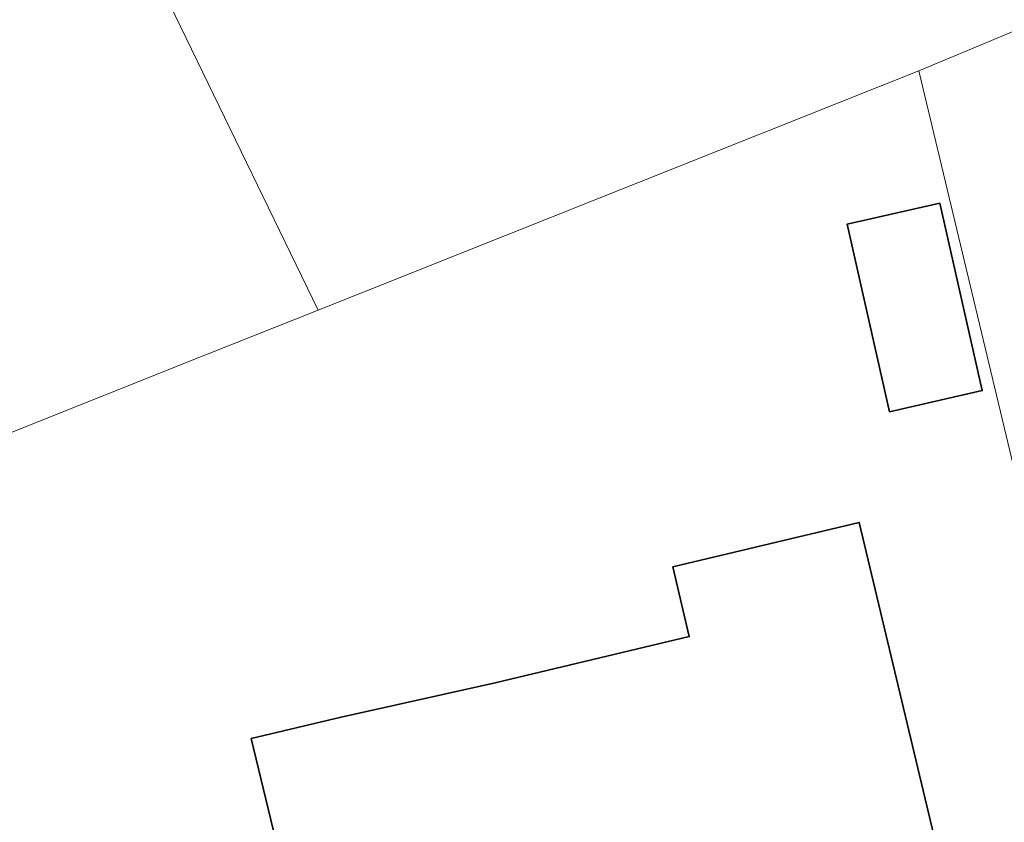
# Model space of a CAD drawing. Header units: metres. Extents: x 163628 to 167855, y 402678 to 405435.
# Tile 253 of 256: x 165375 to 165410, y 403753 to 403781. Entities that reach past the tile are written whole.
import ezdxf

# ---------------------------------------------------------------- set-up
doc = ezdxf.new("R2010")
doc.units = ezdxf.units.M
for name, color, linetype, lineweight in [('X-CA190022.004-UO-BGT_Ondergrond$0$GE_401_OTDErf_Vlak_GEM', 253, 'Continuous', 9), ('X-CA190022.004-UO-BGT_Ondergrond$0$GE_601_PNDgrondvlakpand_Vlak_MV_GEM', 34, 'Continuous', 35), ('X-CA190022.004-UO-KAD_Percelen$0$B-WE-KG-GRENS_PERCEEL-GV', 150, 'Continuous', 9)]:
    doc.layers.add(name, color=color, linetype=linetype, lineweight=lineweight)

msp = doc.modelspace()

# ---------------------------------------------------------------- linework, layer by layer
at = {"layer": 'X-CA190022.004-UO-BGT_Ondergrond$0$GE_401_OTDErf_Vlak_GEM', "flags": 128}
for points in [[(165405.904, 403767.529), (165404.398, 403774.184), (165407.693, 403774.93), (165409.199, 403768.275), (165405.904, 403767.529)], [(165407.86, 403750.9), (165409.02, 403746.04), (165401.65, 403744.28), (165399.89, 403751.67), (165391.66, 403749.78), (165392.54, 403746.14), (165385.99, 403744.56), (165384.81, 403749.42), (165383.231, 403755.922), (165386.423, 403756.684), (165391.902, 403757.898), (165398.793, 403759.544), (165398.204, 403762.014), (165404.83, 403763.596), (165407.86, 403750.9)]]:
    msp.add_lwpolyline(points, dxfattribs=at)
at = {"layer": 'X-CA190022.004-UO-BGT_Ondergrond$0$GE_601_PNDgrondvlakpand_Vlak_MV_GEM', "flags": 128}
for points in [[(165405.904, 403767.529), (165404.398, 403774.184), (165407.693, 403774.93), (165409.199, 403768.275), (165405.904, 403767.529)], [(165391.902, 403757.898), (165398.793, 403759.544), (165398.204, 403762.014), (165404.83, 403763.596), (165407.86, 403750.9), (165409.02, 403746.04), (165401.65, 403744.28), (165399.89, 403751.67), (165391.66, 403749.78), (165392.54, 403746.14), (165385.99, 403744.56), (165384.81, 403749.42), (165383.231, 403755.922), (165386.423, 403756.684), (165391.902, 403757.898)]]:
    msp.add_lwpolyline(points, dxfattribs=at)
at = {"layer": 'X-CA190022.004-UO-KAD_Percelen$0$B-WE-KG-GRENS_PERCEEL-GV', "flags": 128}
for points in [[(165430.386, 403789.186), (165426.513, 403801.51), (165411.563, 403832.058), (165383.276, 403818.291), (165366.642, 403810.195), (165385.608, 403771.136), (165395.593, 403775.114), (165406.943, 403779.636), (165411.111, 403781.367), (165416.219, 403783.512), (165430.445, 403788.999)], [(165366.642, 403810.195), (165355.726, 403804.927), (165374.35, 403766.65), (165381.698, 403769.578), (165385.608, 403771.136)], [(165430.386, 403789.186), (165430.445, 403788.999), (165416.219, 403783.512), (165411.111, 403781.367), (165406.943, 403779.636), (165417.244, 403736.634), (165426.893, 403738.932), (165431.213, 403739.961), (165457.839, 403746.302), (165451.989, 403771.06), (165447.877, 403788.458), (165447.705, 403789.191), (165438.649, 403787.139), (165437.817, 403790.81), (165434.218, 403790.031)], [(165385.608, 403771.136), (165381.698, 403769.578), (165374.35, 403766.65), (165362.958, 403762.1), (165365.221, 403752.678), (165365.629, 403751.026), (165371.68, 403725.783), (165374.404, 403726.389), (165396.598, 403731.696), (165417.244, 403736.634), (165406.943, 403779.636), (165395.593, 403775.114)]]:
    msp.add_lwpolyline(points, close=True, dxfattribs=at)

doc.saveas('drawing.dxf')
